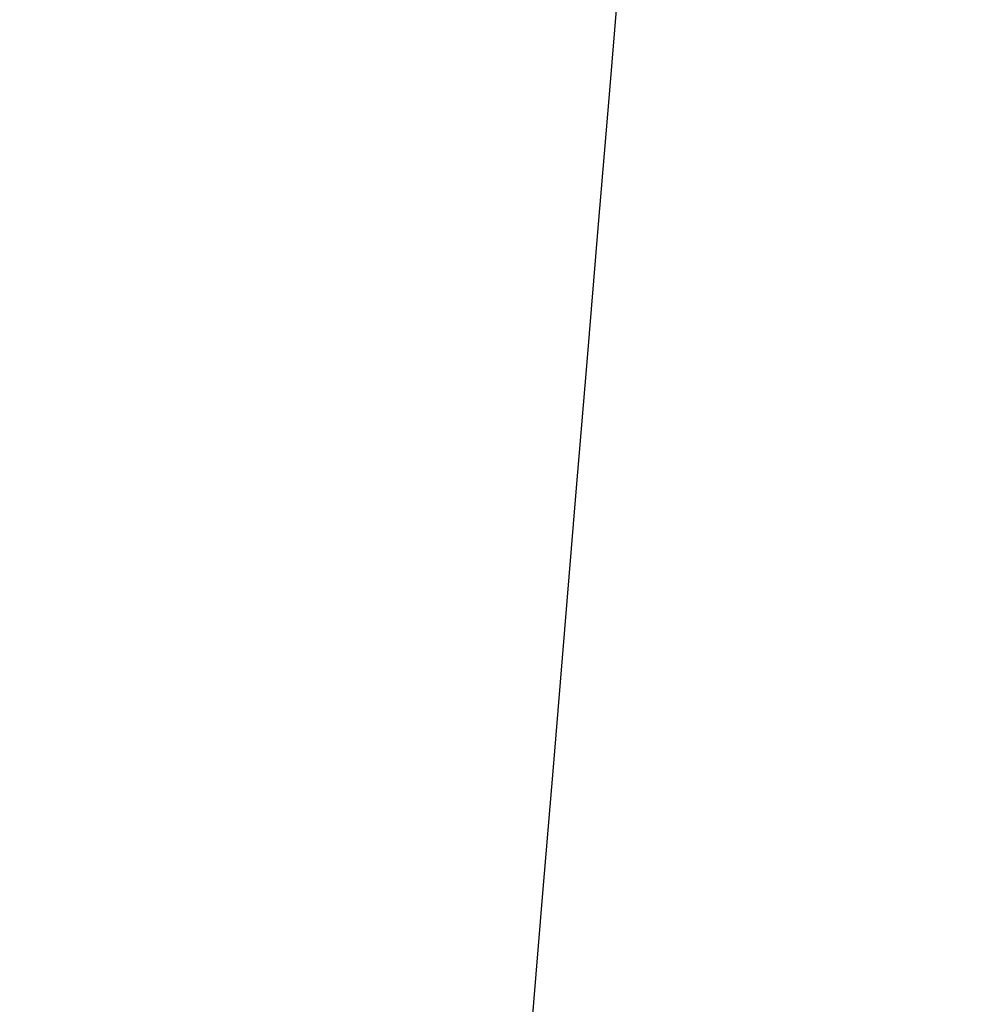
# Model space of a CAD drawing. Header units: millimetres. Extents: x -503 to 503, y -398 to 311.
# Tile 160 of 256: x -327 to -313, y 171 to 186. Entities that reach past the tile are written whole.
import ezdxf

# ---------------------------------------------------------------- set-up
doc = ezdxf.new("R2010")
doc.units = ezdxf.units.MM
doc.header["$MEASUREMENT"] = 0
doc.layers.add('IGES LEVEL 1', color=7, linetype='Continuous')

msp = doc.modelspace()

# ---------------------------------------------------------------- linework, layer by layer
at = {"layer": 'IGES LEVEL 1', "color": 9}
msp.add_open_spline([(-312.806, 250.035, -632.202), (-327.25, 76.427, -652.734), (-341.694, -97.18, -673.266), (-356.138, -270.787, -693.798)], degree=3, dxfattribs=at)
for points, knots in [([(-89.925, -2.035, -32.628), (-90.59, -2.017, -32.785), (-110.92, -1.434, -37.651), (-139.952, -0.185, -47.319), (-184.167, 3.051, -68.838), (-216.724, 6.722, -90.559), (-252.435, 12.879, -122.748), (-276.587, 19.146, -152.152), (-300.449, 28.756, -192.32), (-314.32, 37.908, -226.969), (-322.768, 48.748, -263.754), (-326.599, 58.51, -294.535), (-326.916, 70.188, -328.377), (-323.512, 81.319, -357.59), (-319.106, 90.256, -379.356), (-315.478, 96.431, -393.766), (-309.913, 104.666, -412.169), (-304.627, 111.372, -426.251), (-296.655, 120.639, -444.861), (-282.874, 135.405, -473.179), (-258.851, 155.938, -508.717), (-228.618, 176.068, -540.983), (-202.943, 190.489, -563.03), (-174.529, 203.806, -582.509), (-143.702, 215.578, -599), (-110.65, 225.394, -612.212), (-63.725, 235.375, -625.171), (-25.778, 238.804, -629.308), (0, 238.804, -629.308)], [0.0916389, 0.0916389, 0.0916389, 0.0916389, 0.09375, 0.15625, 0.1875, 0.25, 0.28125, 0.34375, 0.375, 0.4375, 0.46875, 0.5, 0.5390625, 0.578125, 0.59375, 0.609375, 0.625, 0.6539849, 0.65625, 0.6875, 0.75, 0.78125, 0.8125, 0.84375, 0.875, 0.90625, 0.9375, 1, 1, 1, 1]), ([(-263.67, -46.733, -369.894), (-280.805, 13.639, -376.042), (-294.473, 59.721, -383.022), (-336.816, 134.218, -404.773), (-365.889, 162.087, -419.787), (-413.819, 185.542, -442.031)], [0.0591949, 0.0591949, 0.0591949, 0.0591949, 0.5, 0.5, 0.9527858, 0.9527858, 0.9527858, 0.9527858]), ([(-267.987, -46.194, -357.751), (-284.986, 10.191, -362.774), (-298.321, 54.462, -369.224), (-340.293, 127.217, -389.764), (-369.385, 155.133, -404.134), (-417.806, 178.193, -425.008)], [0.0605362, 0.0605362, 0.0605362, 0.0605362, 0.5, 0.5, 0.9528959, 0.9528959, 0.9528959, 0.9528959])]:
    msp.add_open_spline(points, degree=3, knots=knots, dxfattribs=at)

doc.saveas('drawing.dxf')
